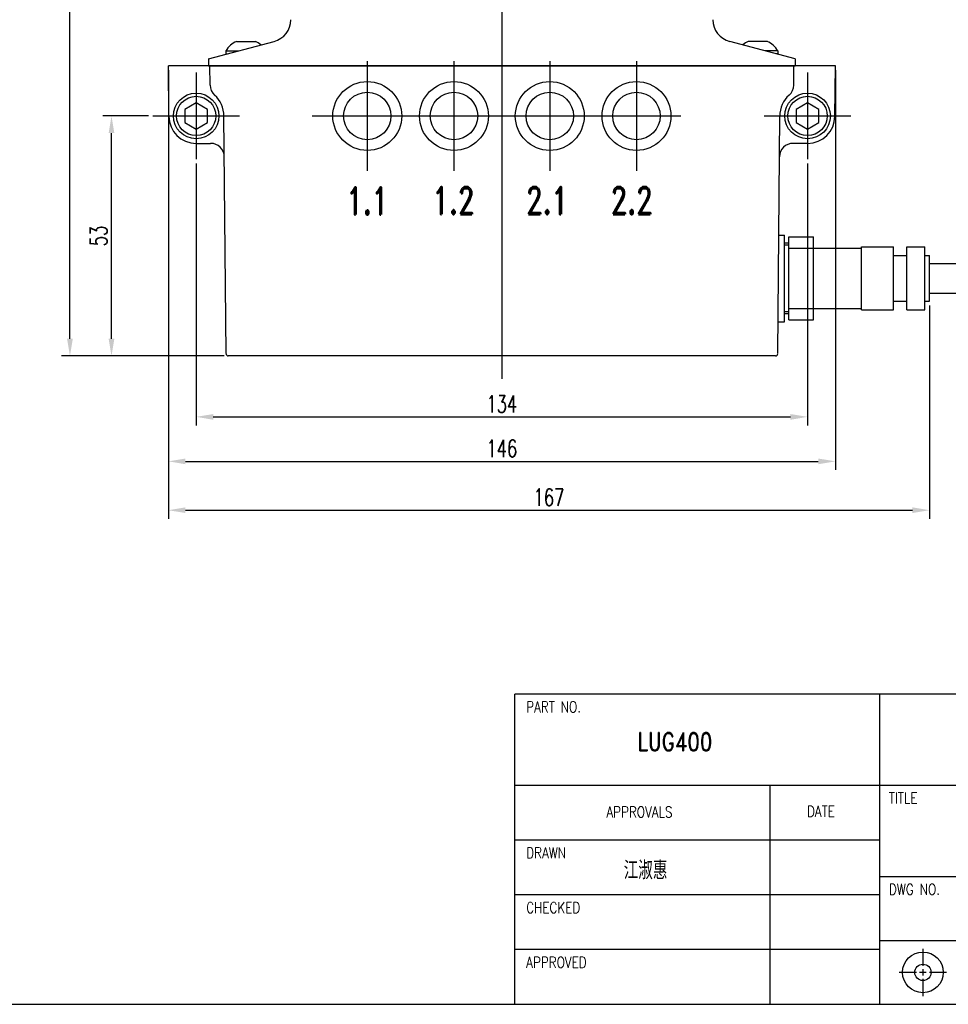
# Model space of a CAD drawing. Header units: millimetres. Extents: x 10 to 584, y 10 to 410.
# Tile 2 of 5: x 267 to 471, y 10 to 226. Entities that reach past the tile are written whole.
import ezdxf
from ezdxf.enums import TextEntityAlignment as Align

# ---------------------------------------------------------------- set-up
doc = ezdxf.new("R2010")
doc.units = ezdxf.units.MM
doc.header["$LTSCALE"] = 32.67
doc.header["$PDMODE"] = 3
doc.header["$PDSIZE"] = 0.3125
doc.linetypes.add('CENTER', pattern=[43, 40, -1, 1, -1])
doc.layers.get('0').update_dxf_attribs({"linetype": 'CONTINUOUS'})
doc.layers.get('Defpoints').update_dxf_attribs({"linetype": 'CONTINUOUS'})
doc.layers.add('DIM', color=2, linetype='CONTINUOUS')
doc.layers.add('LUG400', color=7, linetype='CONTINUOUS')
doc.styles.get("Standard").update_dxf_attribs({"font": 'romand.shx', "width": 0.7, "bigfont": 'chineset.shx'})
doc.dimstyles.new('ISO-25', dxfattribs={"dimscale": 1.5, "dimtxt": 2.5, "dimasz": 2.5, "dimexe": 1.25, "dimexo": 0.625, "dimtad": 1, "dimdec": 0, "dimtxsty": 'STANDARD', "dimcen": 2.5, "dimadec": 0, "dimazin": 0, "dimtfac": 1, "dimtdec": 0, "dimtmove": 0, "dimatfit": 3, "dimfxl": 1, "dimarcsym": 0})

# ---------------------------------------------------------------- blocks, each defined once
blk = doc.blocks.new('*D0')
at = {"layer": 'Defpoints', "color": 0}
for p in [(305.66, 195.23), (439.66, 195.23), (439.66, 138.77)]:
    blk.add_point(p, dxfattribs=at)
at = {"layer": 'DIM', "color": 0, "lineweight": -2}
for p, q in [((305.66, 194.3), (305.66, 136.89)), ((439.66, 194.3), (439.66, 136.89)), ((309.41, 138.77), (435.91, 138.77))]:
    blk.add_line(p, q, dxfattribs=at)
at = {"layer": 'DIM', "color": 0}
for points in [[(309.41, 139.39), (309.41, 138.14), (305.66, 138.77)], [(435.91, 139.39), (435.91, 138.14), (439.66, 138.77)]]:
    blk.add_solid(points, dxfattribs=at)
at = {"layer": 'DIM', "color": 0, "insert": (372.66, 141.58), "char_height": 3.75, "attachment_point": 5}
blk.add_mtext('134', dxfattribs=at)
blk = doc.blocks.new('*D1')
at = {"layer": 'Defpoints', "color": 0}
for p in [(299.57, 215.73), (445.76, 215.73), (445.76, 129.02)]:
    blk.add_point(p, dxfattribs=at)
at = {"layer": 'DIM', "color": 0, "lineweight": -2}
for p, q in [((299.57, 214.8), (299.57, 127.14)), ((445.76, 214.8), (445.76, 127.14)), ((303.32, 129.02), (442.01, 129.02))]:
    blk.add_line(p, q, dxfattribs=at)
at = {"layer": 'DIM', "color": 0}
for points in [[(303.32, 129.64), (303.32, 128.39), (299.57, 129.02)], [(442.01, 129.64), (442.01, 128.39), (445.76, 129.02)]]:
    blk.add_solid(points, dxfattribs=at)
at = {"layer": 'DIM', "color": 0, "insert": (372.66, 131.83), "char_height": 3.75, "attachment_point": 5}
blk.add_mtext('146', dxfattribs=at)
blk = doc.blocks.new('*D3')
at = {"layer": 'Defpoints', "color": 0}
for p in [(278, 348.43), (332.56, 348.43), (312.71, 152.13)]:
    blk.add_point(p, dxfattribs=at)
at = {"layer": 'DIM', "color": 0, "lineweight": -2}
for p, q in [((331.63, 348.43), (276.12, 348.43)), ((278, 155.88), (278, 344.68)), ((311.77, 152.13), (276.12, 152.13))]:
    blk.add_line(p, q, dxfattribs=at)
at = {"layer": 'DIM', "color": 0}
for points in [[(277.37, 344.68), (278.62, 344.68), (278, 348.43)], [(277.37, 155.88), (278.62, 155.88), (278, 152.13)]]:
    blk.add_solid(points, dxfattribs=at)
at = {"layer": 'DIM', "color": 0, "insert": (275.18, 250.28), "char_height": 3.75, "attachment_point": 5, "rotation": 90}
blk.add_mtext('196', dxfattribs=at)
blk = doc.blocks.new('*D4')
at = {"layer": 'Defpoints', "color": 0}
for p in [(287.1, 204.73), (296.16, 204.73), (312.71, 152.13)]:
    blk.add_point(p, dxfattribs=at)
at = {"layer": 'DIM', "color": 0, "lineweight": -2}
for p, q in [((295.23, 204.73), (285.23, 204.73)), ((287.1, 155.88), (287.1, 200.98)), ((311.77, 152.13), (285.23, 152.13))]:
    blk.add_line(p, q, dxfattribs=at)
at = {"layer": 'DIM', "color": 0}
for points in [[(286.48, 200.98), (287.73, 200.98), (287.1, 204.73)], [(286.48, 155.88), (287.73, 155.88), (287.1, 152.13)]]:
    blk.add_solid(points, dxfattribs=at)
at = {"layer": 'DIM', "color": 0, "insert": (284.29, 178.43), "char_height": 3.75, "attachment_point": 5, "rotation": 90}
blk.add_mtext('53', dxfattribs=at)
blk = doc.blocks.new('*D5')
at = {"layer": 'Defpoints', "color": 0}
for p in [(299.57, 215.73), (466.39, 164.13), (466.39, 118.31)]:
    blk.add_point(p, dxfattribs=at)
at = {"layer": 'DIM', "color": 0, "lineweight": -2}
for p, q in [((299.57, 214.8), (299.57, 116.44)), ((466.39, 163.2), (466.39, 116.44)), ((303.32, 118.31), (462.64, 118.31))]:
    blk.add_line(p, q, dxfattribs=at)
at = {"layer": 'DIM', "color": 0}
for points in [[(303.32, 118.94), (303.32, 117.69), (299.57, 118.31)], [(462.64, 118.94), (462.64, 117.69), (466.39, 118.31)]]:
    blk.add_solid(points, dxfattribs=at)
at = {"layer": 'DIM', "color": 0, "insert": (382.98, 121.13), "char_height": 3.75, "attachment_point": 5}
blk.add_mtext('167', dxfattribs=at)

msp = doc.modelspace()

# ---------------------------------------------------------------- linework, layer by layer
at = {"color": 3, "linetype": 'Continuous'}
for p, q in [((584, 78), (375.5, 78)), ((375.5, 10), (375.5, 78)), ((455.5, 10), (455.5, 78)), ((584, 58), (375.5, 58)), ((431.5, 10), (431.5, 58)), ((455.5, 46), (375.5, 46)), ((455.5, 38), (584, 38)), ((455.5, 34), (375.5, 34)), ((455.5, 24), (584, 24)), ((455.5, 22), (375.5, 22))]:
    msp.add_line(p, q, dxfattribs=at)
at = {"color": 7, "linetype": 'Continuous'}
for p, q in [((464.95, 22.18), (464.95, 18.43)), ((464.95, 17.71), (464.95, 16.29)), ((463.52, 17), (459.77, 17)), ((465.66, 17), (464.23, 17)), ((464.95, 15.57), (464.95, 11.82)), ((470.12, 17), (466.37, 17))]:
    msp.add_line(p, q, dxfattribs=at)
at = {"color": 1, "linetype": 'Continuous'}
msp.add_line((10, 10), (584, 10), dxfattribs=at)
at = {"color": 3, "linetype": 'Continuous'}
for radius in [4.46, 1.79]:
    msp.add_circle((464.95, 17), radius, dxfattribs=at)
at = {"layer": 'LUG400', "color": 1, "linetype": 'CENTER'}
for p, q in [((372.66, 356.86), (372.66, 147.12)), ((343.16, 216.78), (343.16, 192.68)), ((362.16, 216.78), (362.16, 192.68)), ((383.16, 216.78), (383.16, 192.68)), ((402.16, 216.78), (402.16, 192.68)), ((305.66, 214.23), (305.66, 195.23)), ((439.66, 214.23), (439.66, 195.23)), ((296.16, 204.73), (315.16, 204.73)), ((331.11, 204.73), (411.87, 204.73)), ((430.16, 204.73), (449.16, 204.73))]:
    msp.add_line(p, q, dxfattribs=at)
at = {"layer": 'LUG400'}
for p, q in [((308.38, 217.23), (322.73, 221.08)), ((314.48, 221.08), (318.65, 221.08)), ((436.94, 217.23), (422.6, 221.08)), ((430.85, 221.08), (426.68, 221.08)), ((312.19, 219), (314.98, 219)), ((312.19, 219), (312.19, 218.33)), ((312.19, 218.33), (312.49, 218.33)), ((312.31, 218.33), (312.49, 218.33)), ((433.14, 219), (430.35, 219)), ((433.01, 218.33), (432.84, 218.33)), ((433.14, 218.33), (432.84, 218.33)), ((433.14, 219), (433.14, 218.33)), ((308.38, 217.23), (308.36, 215.73)), ((436.94, 217.23), (436.96, 215.73)), ((445.76, 215.73), (299.57, 215.73)), ((299.66, 204.68), (299.57, 215.73)), ((308.36, 215.73), (436.96, 215.73)), ((308.7, 211.5), (308.66, 215.73)), ((313.81, 215.73), (319.31, 215.73)), ((436.63, 211.5), (436.66, 215.73)), ((445.66, 204.68), (445.76, 215.73)), ((312.21, 152.63), (311.75, 204.79)), ((433.12, 152.63), (433.57, 204.79)), ((305.66, 198.73), (308.83, 198.73)), ((439.66, 198.73), (436.49, 198.73)), ((433.34, 178.63), (434.59, 178.63)), ((434.59, 159.63), (434.59, 178.63)), ((435.59, 160.03), (435.59, 178.23)), ((435.59, 178.23), (440.99, 178.23)), ((440.99, 160.03), (440.99, 178.23)), ((434.59, 176.93), (435.59, 176.93)), ((435.59, 176.43), (434.59, 176.43)), ((435.59, 175.73), (451.49, 175.73)), ((451.49, 162.23), (451.49, 176.03)), ((451.49, 176.03), (458.49, 176.03)), ((458.49, 162.23), (458.49, 176.03)), ((461.39, 162.23), (461.39, 176.03)), ((461.39, 176.03), (465.39, 176.03)), ((465.39, 162.23), (465.39, 176.03)), ((458.49, 174.13), (461.39, 174.13)), ((465.39, 174.13), (466.39, 174.13)), ((466.39, 164.13), (466.39, 174.13)), ((466.39, 172.38), (475.07, 172.38)), ((458.49, 164.13), (461.39, 164.13)), ((465.39, 164.13), (466.39, 164.13)), ((466.39, 165.88), (475.07, 165.88)), ((435.59, 162.53), (451.49, 162.53)), ((451.49, 162.23), (458.49, 162.23)), ((461.39, 162.23), (465.39, 162.23)), ((435.59, 161.83), (434.59, 161.83)), ((435.59, 161.33), (434.59, 161.33)), ((435.59, 160.03), (440.99, 160.03)), ((433.18, 159.63), (434.59, 159.63)), ((432.62, 152.13), (312.71, 152.13))]:
    msp.add_line(p, q, dxfattribs=at)
for points in [[(308.16, 206.18), (305.66, 207.62), (303.16, 206.18), (303.16, 203.29), (305.66, 201.85), (308.16, 203.29)], [(442.16, 206.18), (439.66, 207.62), (437.16, 206.18), (437.16, 203.29), (439.66, 201.85), (442.16, 203.29)]]:
    msp.add_lwpolyline(points, close=True, dxfattribs=at)
for centre, radius in [((343.16, 204.73), 7.55), ((362.16, 204.73), 7.55), ((383.16, 204.73), 7.55), ((402.16, 204.73), 7.55), ((305.66, 204.73), 5), ((343.16, 204.73), 5.2), ((362.16, 204.73), 5.2), ((383.16, 204.73), 5.2), ((402.16, 204.73), 5.2), ((439.66, 204.73), 5), ((305.66, 204.73), 4.31), ((439.66, 204.73), 4.31)]:
    msp.add_circle(centre, radius, dxfattribs=at)
for centre, radius, start, end in [((321.44, 225.91), 5, 285, 359.1815), ((423.89, 225.91), 5, 180.8185, 255), ((316.56, 216.49), 5.04, 114.395, 150.1524), ((316.56, 216.49), 5.04, 49.1997, 65.605), ((428.76, 216.49), 5.04, 114.395, 130.8003), ((428.76, 216.49), 5.04, 29.8476, 65.605), ((311.7, 211.53), 3, 180.5, 228.3931), ((433.63, 211.53), 3, 311.6069, 359.5), ((305.66, 204.73), 6.09, 0, 48.3931), ((439.66, 204.73), 6.09, 131.6069, 180), ((305.66, 204.73), 6, 180.5, 270), ((439.66, 204.73), 6, 270, 359.5), ((308.83, 195.73), 3, 0.5, 90), ((436.49, 195.73), 3, 90, 179.5), ((312.71, 152.63), 0.5, 180.5, 270), ((432.62, 152.63), 0.5, 270, 359.5)]:
    msp.add_arc(centre, radius, start, end, dxfattribs=at)

# ---------------------------------------------------------------- texts
at = {"color": 2, "linetype": 'Continuous', "width": 0.8}
for s, p in [('PART NO.', (378, 74)), ('TITLE', (457.5, 54)), ('APPROVALS', (395.57, 50.96)), ('DATE', (439.55, 51.1)), ('DRAWN', (378, 42)), ('DWG NO.', (457.5, 34)), ('CHECKED', (378, 30)), ('APPROVED', (378, 18))]:
    msp.add_text(s, height=2.4, dxfattribs=at).set_placement(p)
for s, p in [('LUG400', (410.57, 65.55)), ('江淑惠', (404.16, 37.38))]:
    msp.add_text(s, height=4, dxfattribs=at).set_placement(p, align=Align.CENTER)
at = {"layer": 'LUG400', "width": 0.7}
for s, p in [('1.1', (338.6, 183.16)), ('1.2', (357.47, 183.22)), ('2.1', (377.99, 183.2)), ('2.2', (396.52, 183.22))]:
    msp.add_text(s, height=6, dxfattribs=at).set_placement(p)

# ---------------------------------------------------------------- dimensions: what is measured, and where the dimension line sits
at = {"layer": 'DIM'}
for base, p2, picture, middle in [((278, 348.43), (332.56, 348.43), '*D3', (275.18, 250.28)), ((287.1, 204.73), (296.16, 204.73), '*D4', (284.29, 178.43))]:
    dim = msp.add_linear_dim(base=base, p1=(312.71, 152.13), p2=p2, angle=90, dimstyle='ISO-25', dxfattribs=at)
    dim.commit()
    dim.dimension.update_dxf_attribs({"geometry": picture, "text_midpoint": middle})
for base, p1, p2, picture, middle in [((445.76, 129.02), (299.57, 215.73), (445.76, 215.73), '*D1', (372.66, 131.83)), ((466.39, 118.31), (299.57, 215.73), (466.39, 164.13), '*D5', (382.98, 121.13)), ((439.66, 138.77), (305.66, 195.23), (439.66, 195.23), '*D0', (372.66, 141.58))]:
    dim = msp.add_linear_dim(base=base, p1=p1, p2=p2, dimstyle='ISO-25', dxfattribs=at)
    dim.commit()
    dim.dimension.update_dxf_attribs({"geometry": picture, "text_midpoint": middle})

doc.saveas('drawing.dxf')
